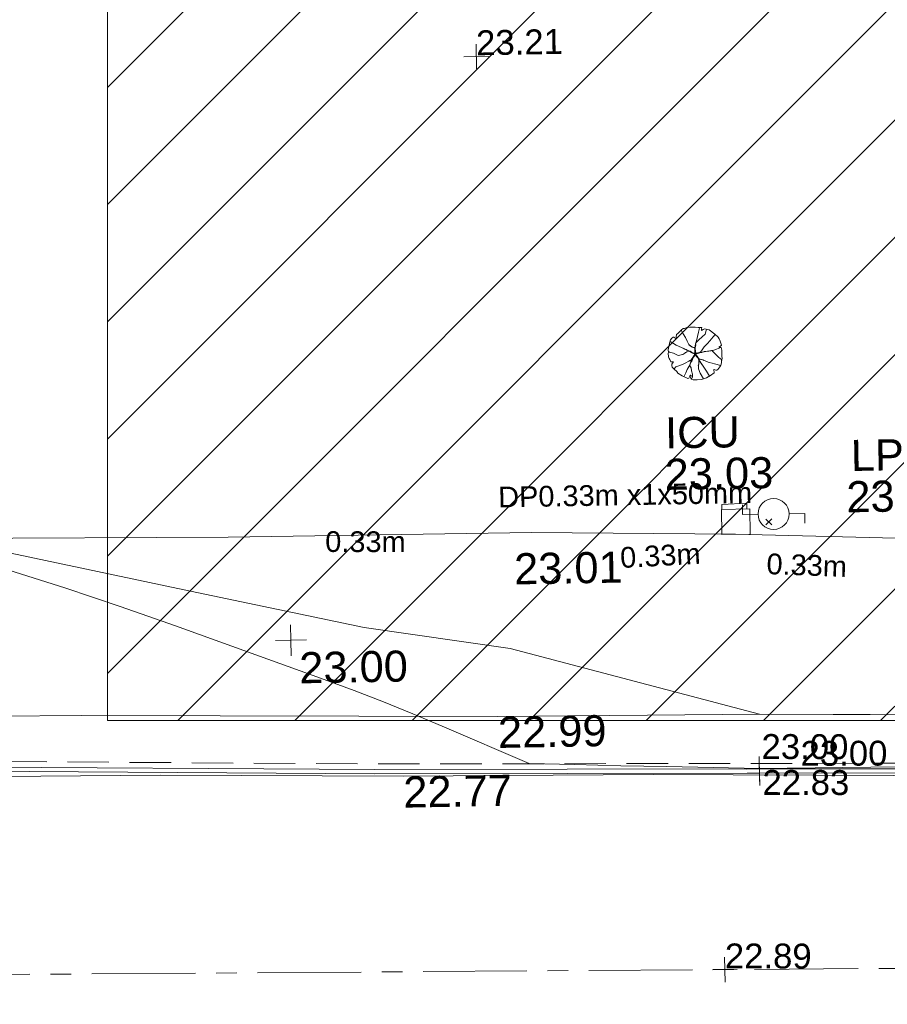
# Model space of a CAD drawing. Header units: millimetres. Extents: x -287732 to 520720, y -88450 to 287754.
# Tile 41 of 256: x -177157 to -166682, y -34423 to -22545. Entities that reach past the tile are written whole.
import ezdxf

# ---------------------------------------------------------------- set-up
doc = ezdxf.new("R2010")
doc.units = ezdxf.units.MM
for name, pattern in [('IMPORT-CENTER _6_', [2000, 1250, -250, 250, -250]), ('IMPORT-DASHED _2_', [750, 500, -250]), ('IMPORT-UG_ELEC_LV_QLB2 _2_', [2700, 1500, -300, 0, -250, 150, -300, 0, -200]), ('IMPORT-UG_ELEC_STREET LIGHTING_QLB2 _2_', [2700, 1500, -300, 0, -250, 150, -300, 0, -200])]:
    doc.linetypes.add(name, pattern=pattern)
for name, color, linetype, lineweight, true_color in [('00_TOPO_FOOTPATH', 7, 'Continuous', 9, 0xa50000), ('00_TOPO_FURN_LAMP_POST', 7, 'Continuous', 9, 0x666666), ('00_TOPO_LEVEL_SPOT', 7, 'Continuous', 9, 0x666666), ('00_TOPO_SERV_IC', 5, 'Continuous', 9, 0x0000ff), ('01_DTM_CONTOUR_MNR', 7, 'Continuous', 9, 0xa5a552), ('12333-PUM-2D-U-0001-C01 - Rev2_REVIT IMPORT_dwg', 7, 'Continuous', 9, 0x767676), ('A_RHA_Line', 7, 'Continuous', 9, 0x00a600), ('CONTOURS_INDEX', 4, 'Continuous', 9, 0x00ffff), ('CONTOURS_INDEX_LVL', 4, 'Continuous', 9, 0x00ffff), ('KERB_BOTTOM', 7, 'Continuous', 9, 0x0000a5), ('KERB_BOTTOM_LVL', 7, 'Continuous', 9, 0x0000a5), ('KERB_TOP', 2, 'Continuous', 9, 0xffff00), ('KERB_TOP_LVL', 2, 'Continuous', 9, 0xffff00), ('PUM-ELECTRIC-LV-QLB2', 1, 'IMPORT-UG_ELEC_LV_QLB2 _2_', 9, 0xff0000), ('PUM-ELECTRIC-MH', 1, 'Continuous', 9, 0xff0000), ('ROAD_CROWNLINE', 7, 'IMPORT-CENTER _6_', 9, 0xa500a5), ('ROAD_CROWNLINE_LVL', 7, 'Continuous', 9, 0xa500a5), ('SAPLING', 120, 'Continuous', 9, 0x00ffbf), ('SPOT_HEIGHTS_LVL', 7, 'Continuous', 9, 0x00a500)]:
    doc.layers.add(name, color=color, linetype=linetype, lineweight=lineweight, true_color=true_color)
for name, color, linetype, lineweight in [('00_TOPO_ROAD_EDGE', 7, 'Continuous', 9), ('A_RHA_Detail', 7, 'Continuous', 9), ('CHANGE_OF_SURFACE', 7, 'IMPORT-DASHED _2_', 9), ('GEN-TEXT', 7, 'Continuous', 9)]:
    doc.layers.add(name, color=color, linetype=linetype, lineweight=lineweight)
doc.styles.add('Arial_1', font='arial.ttf', dxfattribs={"height": 250})
doc.styles.add('Arial_3', font='arial.ttf', dxfattribs={"height": 300})
doc.styles.add('Swis721 Lt BT_2', font='swissl.ttf', dxfattribs={"height": 375})

# ---------------------------------------------------------------- blocks, each defined once
blk = doc.blocks.new('12333-PUM-2D-U-0001-C01 - Rev2_REVIT IMPORT_dwg_MSL_Lamp_Post_SYM-2077199-Site Location Plan Proposed')
at = {"layer": '00_TOPO_FURN_LAMP_POST', "color": 254, "true_color": 0xcccccc, "flags": 128}
for points in [[(-500, 0), (-1000, 0), (-1000, 317)], [(500, 0), (1000, 0), (1000, -317)]]:
    blk.add_lwpolyline(points, dxfattribs=at)
at = {"layer": '00_TOPO_FURN_LAMP_POST', "color": 254, "true_color": 0xcccccc}
blk.add_circle((0, 0), 500, dxfattribs=at)
blk = doc.blocks.new('12333-PUM-2D-U-0001-C01 - Rev2_REVIT IMPORT_dwg_MM-2077200-Site Location Plan Proposed')
at = {"layer": '00_TOPO_LEVEL_SPOT', "color": 254, "true_color": 0xcccccc, "flags": 128}
for points in [[(500, 0), (0, 0), (0, 500)], [(0, -500), (0, 0), (-500, 0)]]:
    blk.add_lwpolyline(points, dxfattribs=at)
blk = doc.blocks.new('12333-PUM-2D-U-0001-C01 - Rev2_REVIT IMPORT_dwg_MGS62954_T2_Galway_ITM_3d_Rev1-2077680-Site Location Plan Proposed')
at = {"layer": '00_TOPO_FOOTPATH', "color": 254, "true_color": 0xcccccc, "flags": 128}
for points in [[(533691821, 725534922), (533693875, 725535122), (533694213, 725534527), (533694767, 725533694), (533695411, 725532872), (533696393, 725532004), (533697563, 725531232), (533699066, 725530645), (533700826, 725530265), (533702469, 725530081), (533704776, 725529984), (533707599, 725530069), (533710289, 725530007), (533712305, 725530018), (533714805, 725529949), (533719178, 725529832), (533723377, 725529731), (533726844, 725529688), (533730505, 725529677), (533732967, 725529616), (533735871, 725529492)], [(533695099, 725530148), (533696184, 725529583), (533697360, 725528991), (533698599, 725528469), (533699694, 725528237), (533701118, 725528118), (533703004, 725528018), (533706127, 725527907), (533709132, 725527875), (533712146, 725527791), (533715187, 725527718), (533718066, 725527664), (533722021, 725527595), (533725031, 725527567), (533730060, 725527467), (533733219, 725527441), (533735892, 725527384), (533738627, 725527338), (533741034, 725527303), (533743871, 725527255), (533746569, 725527200)]]:
    blk.add_lwpolyline(points, dxfattribs=at)
at = {"layer": '00_TOPO_ROAD_EDGE', "color": 254, "true_color": 0xcccccc, "flags": 128}
blk.add_lwpolyline([(533720002, 725526934), (533721424, 725526884), (533723565, 725526854), (533725977, 725526829), (533728905, 725526767), (533731925, 725526735), (533735785, 725526649), (533738630, 725526603), (533742467, 725526567), (533745699, 725526507), (533746656, 725526506)], dxfattribs=at)
at = {"layer": '00_TOPO_SERV_IC', "color": 254, "true_color": 0xcccccc}
for p, q in [((533732804, 725529613), (533732804, 725529918)), ((533733146, 725529918), (533732804, 725529918)), ((533733146, 725529613), (533733146, 725529918)), ((533732804, 725529613), (533733146, 725529613))]:
    blk.add_line(p, q, dxfattribs=at)
at = {"layer": '01_DTM_CONTOUR_MNR', "color": 254, "true_color": 0xcccccc, "flags": 128}
blk.add_lwpolyline([(533735890, 725527380), (533733220, 725527440), (533730226, 725528285), (533728465, 725528569), (533726303, 725529061), (533723380, 725529730), (533719510, 725530617), (533719053, 725530669), (533718592, 725530646), (533715001, 725530318), (533714785, 725530298), (533714591, 725530280), (533712300, 725530020), (533710621, 725529614), (533709962, 725529405), (533708480, 725528805), (533707130, 725527900), (533706310, 725527839)], dxfattribs=at)
at = {"xscale": 0.375, "yscale": 0.375, "zscale": 0.375}
for name, p in [('12333-PUM-2D-U-0001-C01 - Rev2_REVIT IMPORT_dwg_MSL_Lamp_Post_SYM-2077199-Site Location Plan Proposed', (533733433, 725529851)), ('12333-PUM-2D-U-0001-C01 - Rev2_REVIT IMPORT_dwg_MM-2077200-Site Location Plan Proposed', (533727580, 725528430))]:
    blk.add_blockref(name, p, dxfattribs=at)
at = {"layer": '00_TOPO_FOOTPATH', "color": 251, "true_color": 0x666666, "char_height": 375, "width": 1495.9, "attachment_point": 1, "line_spacing_factor": 1.005062, "style": 'Swis721 Lt BT_2'}
for s, insert in [('23.01', (533730289, 725529431)), ('22.99', (533730060, 725527462))]:
    blk.add_mtext(s, dxfattribs=dict(at, insert=insert))
at = {"layer": '00_TOPO_FURN_LAMP_POST', "char_height": 375, "attachment_point": 1, "line_spacing_factor": 1.005062, "style": 'Swis721 Lt BT_2'}
for s, insert, width in [('LP', (533734377, 725530728), 707.59), ('23.04', (533734315, 725530230), 1495.9)]:
    blk.add_mtext(s, dxfattribs=dict(at, insert=insert, width=width))
at = {"layer": '00_TOPO_LEVEL_SPOT', "insert": (533727675, 725528283), "char_height": 375, "width": 1495.9, "attachment_point": 1, "line_spacing_factor": 1.005062, "style": 'Swis721 Lt BT_2'}
blk.add_mtext('23.00', dxfattribs=at)
at = {"layer": '00_TOPO_ROAD_EDGE', "color": 251, "true_color": 0x666666, "insert": (533728905, 725526762), "char_height": 375, "width": 1495.9, "attachment_point": 1, "line_spacing_factor": 1.005062, "style": 'Swis721 Lt BT_2'}
blk.add_mtext('22.77', dxfattribs=at)
at = {"layer": '00_TOPO_SERV_IC', "color": 251, "true_color": 0x666666, "char_height": 375, "attachment_point": 1, "line_spacing_factor": 1.005062, "style": 'Swis721 Lt BT_2'}
for s, insert, width in [('ICU', (533732140, 725531039), 1021.01), ('23.03', (533732126, 725530539), 1495.9)]:
    blk.add_mtext(s, dxfattribs=dict(at, insert=insert, width=width))
blk = doc.blocks.new('12333-PUM-2D-U-0001-C01 - Rev2_REVIT IMPORT_dwg_SAPLING-2077789-Site Location Plan Proposed')
at = {"layer": 'SAPLING', "color": 254, "true_color": 0xeaeaea, "flags": 128}
blk.add_lwpolyline([(-224, 233), (-205, 245), (-187, 266), (-161, 288), (-141, 304), (-126, 305), (-98, 315), (-57, 319), (-20, 318), (6, 319), (42, 315), (83, 313), (82, 297), (82, 276), (101, 288), (116, 295), (174, 283), (242, 230), (278, 193), (290, 174), (304, 144), (310, 119), (318, 96), (308, 85), (285, 71), (314, 66), (319, 51), (320, 34), (321, -19), (321, -44), (322, -58), (318, -87), (317, -88), (315, -116), (305, -145), (293, -164), (270, -199), (257, -205), (243, -206), (226, -198), (219, -196), (224, -237), (178, -270), (130, -296), (93, -307), (71, -313), (19, -319), (-18, -318), (-32, -316), (-49, -307), (-60, -296), (-61, -287), (-54, -269), (-62, -259), (-66, -259), (-71, -273), (-84, -295), (-95, -300), (-161, -268), (-214, -235), (-227, -214), (-256, -185), (-273, -169), (-281, -158), (-286, -141), (-285, -125), (-277, -110), (-266, -95), (-296, -94), (-309, -68), (-317, -55), (-325, -36), (-325, 12), (-322, 19), (-323, 24), (-325, 45), (-320, 73), (-315, 104), (-309, 132), (-295, 172), (-280, 191), (-269, 200), (-267, 201), (-257, 200), (-232, 187), (-228, 185), (-224, 190), (-226, 205)], close=True, dxfattribs=at)
for points in [[(-166, 284), (-141, 239), (-116, 194), (-94, 150), (-73, 104), (-34, 76), (-8, 68), (0, 54), (-1, 32), (-6, 5), (-10, -21), (-26, -46), (-46, -79), (-64, -125), (-67, -149), (-53, -170), (-50, -208), (-39, -250), (-40, -281), (-47, -299), (-49, -307)], [(-141, -278), (-119, -231), (-99, -191), (-77, -151), (-54, -108), (-30, -56), (-16, -32), (-3, -10), (-5, 32), (-2, 70), (4, 113), (16, 154), (31, 203), (43, 259), (53, 291), (57, 315)], [(141, 291), (122, 230), (88, 200), (45, 165), (9, 128), (6, 108), (1, 69), (4, 19), (9, -1), (27, -1), (63, 17), (86, 42), (110, 77), (150, 118), (180, 152), (219, 199), (245, 226)], [(93, -307), (57, -237), (34, -187), (35, -146), (43, -115), (41, -75), (33, -48), (18, -30), (-6, -6), (-29, 5), (-61, 27), (-94, 41), (-128, 58), (-164, 77), (-228, 106), (-260, 124), (-302, 152)], [(9, 131), (5, 117), (8, 105), (3, 84), (1, 71), (-1, 54), (-3, 38), (5, 26), (5, 14), (6, 6), (8, 1)], [(-324, 31), (-309, 22), (-261, 7), (-206, -19), (-150, -8), (-102, 21), (-73, 29), (-35, 8), (-17, 5), (13, 1), (37, 5), (73, 23)], [(-141, 64), (-110, 49), (-101, 44), (-87, 37), (-62, 29), (-46, 19), (-36, 10), (-22, 6), (-1, 4), (-3, -1), (-3, -9), (-19, 1), (-29, 5), (-44, 14), (-64, 26), (-74, 31), (-78, 29), (-97, 23), (-116, 15), (-124, 6), (-137, 0), (-152, -9), (-156, -9)], [(-145, 67), (-125, 56), (-92, 40), (-55, 25), (-29, 8)], [(-75, 109), (-57, 95), (-38, 82), (-16, 72), (-3, 63), (-1, 43), (-2, 29), (1, 17), (-3, 3), (3, -8), (14, -23), (23, -42), (33, -54), (45, -78), (54, -95), (67, -114), (89, -147)], [(-65, -125), (-58, -111), (-50, -101), (-44, -90), (-36, -73), (-29, -56), (-17, -38), (-6, -22), (-2, -12), (1, 0)], [(311, 66), (223, 37), (175, 28), (119, 21), (87, 15), (30, 6), (0, 0), (11, -30), (36, -58), (58, -71), (94, -79), (133, -97), (167, -110), (201, -119), (232, -127), (261, -136), (302, -150)], [(32, -147), (40, -130), (43, -115), (40, -101), (43, -82), (38, -68), (27, -46), (12, -30), (8, -17), (0, -8), (1, 1), (0, 12), (1, 24)], [(5, -3), (28, 1), (56, 6), (80, 12), (108, 23), (130, 23)], [(6, -1), (29, 1), (45, 5), (52, 8), (63, 11), (84, 13), (106, 18), (129, 23), (147, 27), (164, 26), (189, 31), (196, 32)], [(319, -80), (278, -48), (237, -5), (206, 27), (200, 32)], [(-259, -182), (-236, -158), (-200, -145), (-150, -124), (-53, -79), (-25, -43), (-3, -16)], [(-82, -91), (-63, -85), (-52, -80), (-43, -67), (-34, -57), (-26, -45), (-15, -30), (-8, -23), (-8, -11), (-6, -3)], [(-81, -91), (-66, -84), (-55, -82), (-47, -73), (-34, -56), (-18, -29), (-4, -16)], [(-64, -121), (-51, -97), (-40, -75), (-29, -49), (-16, -29), (-4, -16)], [(104, -84), (86, -77), (66, -73), (50, -66), (36, -58), (29, -45), (23, -36), (18, -27), (11, -15), (1, -5)], [(169, -277), (133, -215), (93, -154), (54, -99), (30, -51), (5, -18)], [(87, -77), (69, -73), (50, -69), (36, -55)], [(84, -143), (70, -119), (59, -104), (44, -80), (38, -69)]]:
    blk.add_lwpolyline(points, dxfattribs=at)
blk = doc.blocks.new('12333-PUM-2D-U-0001-C01 - Rev2_REVIT IMPORT_dwg_SPOT-V272-Site Location Plan Proposed')
at = {"layer": 'KERB_BOTTOM_LVL', "color": 9, "true_color": 0xaaaae1}
for p, q in [((0, 500), (0, -500)), ((-500, 0), (500, 0))]:
    blk.add_line(p, q, dxfattribs=at)
blk = doc.blocks.new('12333-PUM-2D-U-0001-C01 - Rev2_REVIT IMPORT_dwg_SPOT-2077810-Site Location Plan Proposed')
at = {"layer": 'KERB_TOP_LVL', "color": 51, "true_color": 0xffffaa}
for p, q in [((0, 500), (0, -500)), ((-500, 0), (500, 0))]:
    blk.add_line(p, q, dxfattribs=at)
blk = doc.blocks.new('12333-PUM-2D-U-0001-C01 - Rev2_REVIT IMPORT_dwg_SPOT-2077774-Site Location Plan Proposed')
at = {"layer": 'ROAD_CROWNLINE_LVL', "color": 254, "true_color": 0xe1aae1}
for p, q in [((0, 500), (0, -500)), ((-500, 0), (500, 0))]:
    blk.add_line(p, q, dxfattribs=at)
blk = doc.blocks.new('12333-PUM-2D-U-0001-C01 - Rev2_REVIT IMPORT_dwg_SPOT-2077775-Site Location Plan Proposed')
at = {"layer": 'SPOT_HEIGHTS_LVL', "color": 9, "true_color": 0xaae1aa}
for p, q in [((0, 500), (0, -500)), ((-500, 0), (500, 0))]:
    blk.add_line(p, q, dxfattribs=at)
blk = doc.blocks.new('12333-PUM-2D-U-0001-C01 - Rev2_REVIT IMPORT_dwg-1620468-Site Location Plan Proposed')
at = {"layer": 'CHANGE_OF_SURFACE', "color": 253, "true_color": 0xaaaaaa, "flags": 128}
blk.add_lwpolyline([(77779, -88785), (78696, -88814), (82119, -88805), (87486, -88934), (92129, -89008), (95544, -89065), (101722, -89132), (109467, -89317), (113980, -89438), (118789, -89508), (123625, -89584), (126283, -89632), (126312, -89633), (127091, -89648), (127120, -89648), (128578, -89674), (133109, -89762), (134670, -89797), (137536, -89862), (139539, -89919), (139554, -88752), (139582, -86473), (139630, -82004), (139685, -78902)], dxfattribs=at)
at = {"layer": 'CONTOURS_INDEX', "color": 131, "true_color": 0xaaffff, "flags": 128}
blk.add_lwpolyline([(93808, -89079), (92128, -89071), (91010, -89028), (90733, -89018), (90456, -89007), (90179, -88995), (89902, -88984), (89348, -88961), (88306, -88491), (87956, -88337), (87605, -88187), (87251, -88044), (86895, -87905), (85109, -87225), (84447, -86981), (83781, -86745), (83112, -86521)], dxfattribs=at)
at = {"layer": 'GEN-TEXT', "color": 253, "true_color": 0xaaaaaa}
for p, q in [((92258, -86133), (92329, -86062)), ((92329, -86133), (92258, -86062))]:
    blk.add_line(p, q, dxfattribs=at)
at = {"layer": 'KERB_BOTTOM', "color": 9, "true_color": 0xaaaae1, "flags": 128}
blk.add_lwpolyline([(77673, -88899), (78694, -88931), (82118, -88922), (87484, -89051), (92128, -89125), (95542, -89182), (101720, -89249), (109464, -89434), (113978, -89555), (118787, -89625), (123623, -89701), (128576, -89791), (133107, -89879), (134667, -89914), (137533, -89979), (139655, -90039), (139699, -86474), (139747, -82006), (139802, -78904)], dxfattribs=at)
at = {"layer": 'KERB_TOP', "color": 51, "true_color": 0xffffaa, "flags": 128}
blk.add_lwpolyline([(77701, -88850), (78695, -88881), (82118, -88873), (87485, -89001), (92128, -89075), (95543, -89133)], dxfattribs=at)
at = {"layer": 'PUM-ELECTRIC-MH', "color": 21, "true_color": 0xffaaaa, "flags": 128}
blk.add_lwpolyline([(91729, -85936), (91729, -85877), (92032, -85865), (92032, -85936)], dxfattribs=at)
at = {"layer": 'ROAD_CROWNLINE', "color": 254, "true_color": 0xe1aae1, "flags": 128}
blk.add_lwpolyline([(249006, -92725), (244453, -94206), (233556, -94383), (213354, -93698), (191428, -93433), (168463, -92924), (161119, -92830), (147820, -92659), (134837, -92304), (124391, -92018), (104167, -91620), (79168, -91355), (65619, -91289), (52756, -91112), (39914, -90847), (23027, -90603), (4970, -90095), (-7099, -89786), (-12602, -89763), (-16470, -88901), (-19410, -87266), (-21200, -85365), (-21240, -85278)], dxfattribs=at)
for name, p in [('12333-PUM-2D-U-0001-C01 - Rev2_REVIT IMPORT_dwg_MGS62954_T2_Galway_ITM_3d_Rev1-2077680-Site Location Plan Proposed', (-533641080, -725615854)), ('12333-PUM-2D-U-0001-C01 - Rev2_REVIT IMPORT_dwg_SAPLING-2077789-Site Location Plan Proposed', (91441, -84051))]:
    blk.add_blockref(name, p)
at = {"xscale": 0.3, "yscale": 0.3, "zscale": 0.3}
for name, p in [('12333-PUM-2D-U-0001-C01 - Rev2_REVIT IMPORT_dwg_SPOT-2077775-Site Location Plan Proposed', (88861, -80423)), ('12333-PUM-2D-U-0001-C01 - Rev2_REVIT IMPORT_dwg_SPOT-2077810-Site Location Plan Proposed', (92128, -89075)), ('12333-PUM-2D-U-0001-C01 - Rev2_REVIT IMPORT_dwg_SPOT-V272-Site Location Plan Proposed', (92128, -89125)), ('12333-PUM-2D-U-0001-C01 - Rev2_REVIT IMPORT_dwg_SPOT-2077774-Site Location Plan Proposed', (91668, -91488))]:
    blk.add_blockref(name, p, dxfattribs=at)
at = {"layer": 'CONTOURS_INDEX_LVL', "insert": (92630, -88746), "char_height": 300, "width": 1256.11, "attachment_point": 1, "rotation": 359.1694, "line_spacing_factor": 0.941778, "style": 'Arial_3'}
blk.add_mtext('23.00', dxfattribs=at)
at = {"layer": 'KERB_BOTTOM_LVL', "insert": (92165, -89088), "char_height": 300, "width": 1256.11, "attachment_point": 1, "rotation": 358.873, "line_spacing_factor": 0.941778, "style": 'Arial_3'}
blk.add_mtext('22.83', dxfattribs=at)
at = {"layer": 'KERB_TOP_LVL', "insert": (92161, -88655), "char_height": 300, "width": 1256.11, "attachment_point": 1, "rotation": 358.873, "line_spacing_factor": 0.941778, "style": 'Arial_3'}
blk.add_mtext('23.00', dxfattribs=at)
at = {"layer": 'PUM-ELECTRIC-LV-QLB2', "insert": (90565, -85616), "char_height": 250, "width": 3660.66, "attachment_point": 2, "line_spacing_factor": 0.941778, "style": 'Arial_1'}
blk.add_mtext('DP0.33m x1x50mm', dxfattribs=at)
at = {"layer": 'PUM-ELECTRIC-LV-QLB2', "char_height": 250, "width": 1160.03, "attachment_point": 2, "line_spacing_factor": 0.941778, "style": 'Arial_1'}
for insert, rotation in [((87423, -86126), 358.8345), ((90972, -86355), 2.1066), ((92749, -86502), 356.9465)]:
    blk.add_mtext('0.33m', dxfattribs=dict(at, insert=insert, rotation=rotation))
at = {"layer": 'ROAD_CROWNLINE_LVL', "insert": (91674, -91173), "char_height": 300, "width": 1256.11, "attachment_point": 1, "rotation": 358.873, "line_spacing_factor": 0.941778, "style": 'Arial_3'}
blk.add_mtext('22.89', dxfattribs=at)
at = {"layer": 'SPOT_HEIGHTS_LVL', "insert": (88861, -80108), "char_height": 300, "width": 1256.11, "attachment_point": 1, "line_spacing_factor": 0.941778, "style": 'Arial_3'}
blk.add_mtext('23.21', dxfattribs=at)

msp = doc.modelspace()

# ---------------------------------------------------------------- hatches: boundary and pattern name
at = {"layer": 'A_RHA_Detail', "true_color": 0xff80c0}
h = msp.add_hatch(dxfattribs=at)
h.set_pattern_fill('FP_17', color=231, style=0, pattern_type=2)
h.set_pattern_definition([(45, (0, 0), (-707.107, 707.107), [])])
h.paths.add_polyline_path([(-176097, -30999), (-126097, -30999), (-126097, 44501), (-176097, 44501), (-176097, -19999)])
h.paths.add_polyline_path([(-157978, 43040), (-157965, 43812), (-156938, 43911), (-156951, 43139)])

# ---------------------------------------------------------------- linework, layer by layer
at = {"layer": 'A_RHA_Line', "color": 7}
for p, q in [((-176097, 44501), (-176097, -30999)), ((-176097, -30999), (-126097, -30999))]:
    msp.add_line(p, q, dxfattribs=at)

# ---------------------------------------------------------------- block references
at = {"layer": '12333-PUM-2D-U-0001-C01 - Rev2_REVIT IMPORT_dwg', "color": 254, "linetype": 'IMPORT-UG_ELEC_STREET LIGHTING_QLB2 _2_', "true_color": 0xffd4d4, "rotation": 0.9999999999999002}
msp.add_blockref('12333-PUM-2D-U-0001-C01 - Rev2_REVIT IMPORT_dwg-1620468-Site Location Plan Proposed', (-261895, 55870), dxfattribs=at)

doc.saveas('drawing.dxf')
